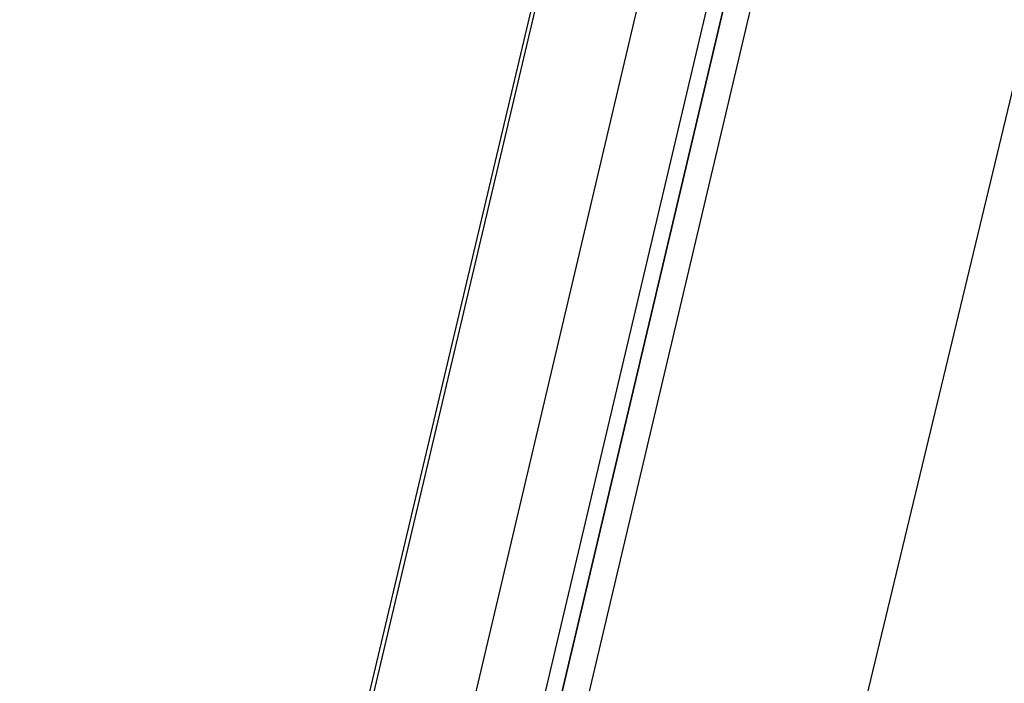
# Model space of a CAD drawing. Header units: feet. Extents: x -79 to 198, y -22 to 181.
# Tile 223 of 256: x 130.547 to 131.523, y 91.233 to 91.891. Entities that reach past the tile are written whole.
import ezdxf

# ---------------------------------------------------------------- set-up
doc = ezdxf.new("R2010")
doc.units = ezdxf.units.FT
doc.layers.add('A-LINEA', color=7, linetype='CONTINUOUS')

msp = doc.modelspace()

# ---------------------------------------------------------------- linework, layer by layer
at = {"layer": 'A-LINEA'}
for p, q in [((134.4533, 106.2844), (130.5467, 89.7378)), ((130.8133, 90.8844), (132.56, 98.2711)), ((131.3333, 92.6444), (130.9467, 91.0044))]:
    msp.add_line(p, q, dxfattribs=at)
for points in [[(131.28, 90.7778), (131.7067, 92.5511), (132.1333, 94.3511)], [(131.44, 92.6178), (131.04, 90.9244), (131.0267, 90.9244), (131.0133, 90.9244), (131.4133, 92.6178), (131.0133, 90.9244), (131, 90.9244), (131, 90.9378), (131.4, 92.6311)]]:
    msp.add_lwpolyline(points, dxfattribs=at)

doc.saveas('drawing.dxf')
